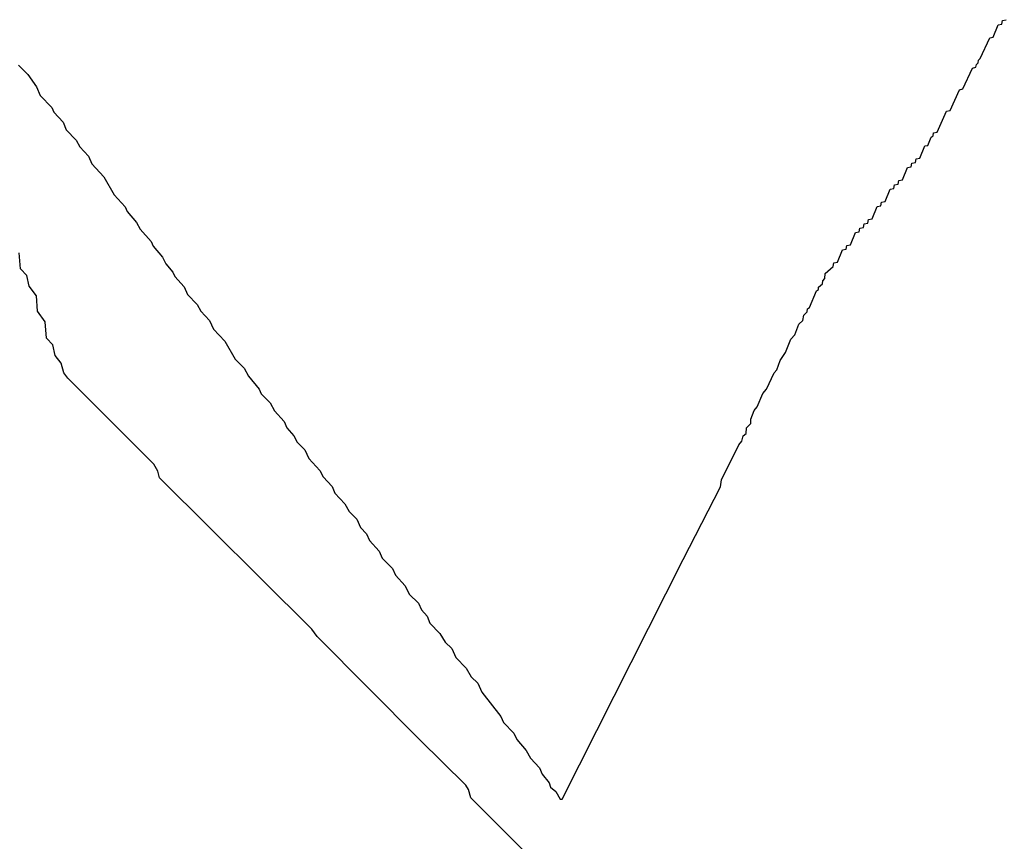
# Model space of a CAD drawing. Extents: x 2668140 to 2765664, y 823621 to 955240.
# Tile 62 of 256: x 2707507 to 2712059, y 830535 to 834332. Entities that reach past the tile are written whole.
import ezdxf

# ---------------------------------------------------------------- set-up
doc = ezdxf.new("R2010")
doc.units = 0

msp = doc.modelspace()

# ---------------------------------------------------------------- linework, layer by layer
at = {"layer": '0CON02XD'}
for points in [[(2707501.9, 834121.9), (2707545, 834078.8), (2707585, 834021.2), (2707602.1, 833982.1), (2707655, 833926.2), (2707664.3, 833904.3), (2707707.6, 833857.6), (2707722.1, 833822.1), (2707768, 833775), (2707784.3, 833744.3), (2707825, 833701.2), (2707840, 833665), (2707895.5, 833605.5), (2707943.1, 833523.1), (2707995, 833466.2), (2708003.8, 833445), (2708047.5, 833395), (2708063.1, 833363.1), (2708115, 833306.2), (2708123.8, 833285), (2708167.5, 833235), (2708183.1, 833203.1), (2708215.5, 833165.5), (2708223.8, 833145), (2708267.6, 833097.6), (2708282.1, 833062.1), (2708328, 833015), (2708344.3, 832984.3), (2708385, 832941.2), (2708402.1, 832902.1), (2708455, 832846.2), (2708503.2, 832763.2), (2708545, 832721.2), (2708564.4, 832684.4), (2708614.2, 832625), (2708623.2, 832603.2), (2708665, 832561.2), (2708684.4, 832524.4), (2708729.2, 832475), (2708742, 832445), (2708775, 832408.8), (2708789.4, 832379.4), (2708825, 832343.8), (2708843.2, 832303.2), (2708895, 832248.8), (2708909.4, 832219.4), (2708950.8, 832175), (2708963.2, 832143.2), (2709010, 832095), (2709029.4, 832059.4), (2709065, 832023.8), (2709082, 831985), (2709110, 831955), (2709124.4, 831924.4), (2709169.2, 831875), (2709183.2, 831843.2), (2709230, 831795), (2709244.4, 831764.4), (2709289.2, 831715), (2709307.6, 831677.6), (2709350, 831635), (2709364.4, 831604.4), (2709390.8, 831575), (2709403.2, 831543.2), (2709450, 831495), (2709474.4, 831454.4), (2709505.5, 831425.5), (2709523.5, 831383.5), (2709570.8, 831335), (2709594.4, 831294.4), (2709625.5, 831265.5), (2709643.5, 831223.5), (2709731.5, 831111.5), (2709744.4, 831084.4), (2709790.8, 831035), (2709805.6, 831005.6), (2709849.2, 830955), (2709868.7, 830918.7), (2709910.8, 830875), (2709922.5, 830845), (2709954.2, 830805), (2709960.8, 830785), (2709986, 830765), (2710005, 830730), (2710015, 830730), (2710575, 831836.7), (2710747.7, 832172.3), (2710751.2, 832205), (2710832.3, 832367.7), (2710846.2, 832383.8), (2710851.7, 832408.3), (2710865, 832420), (2710867.5, 832445), (2710887.5, 832465), (2710887.5, 832485), (2710902.5, 832525), (2710917, 832543), (2710942.5, 832605), (2710960, 832625), (2710995, 832700), (2711007, 832713), (2711023, 832757), (2711047, 832793), (2711072.5, 832855), (2711090, 832875), (2711110, 832925), (2711128.3, 832941.7), (2711133, 832967), (2711148.3, 832981.7), (2711150, 832995), (2711158.3, 833001.7), (2711191.7, 833078.3), (2711200, 833085), (2711200, 833095), (2711218.3, 833111.7), (2711220, 833125), (2711230, 833135), (2711231.7, 833158.3), (2711268.3, 833191.7), (2711271.7, 833208.3), (2711288.3, 833211.7), (2711311.7, 833268.3), (2711328.3, 833271.7), (2711331.7, 833288.3), (2711348.3, 833291.7), (2711371.7, 833348.3), (2711388.3, 833351.7), (2711391.7, 833368.3), (2711408.3, 833371.7), (2711411.7, 833388.3), (2711428.3, 833391.7), (2711431.7, 833408.3), (2711448.3, 833411.7), (2711471.7, 833468.3), (2711488.3, 833471.7), (2711491.7, 833488.3), (2711508.3, 833491.7), (2711531.7, 833548.3), (2711548.3, 833551.7), (2711551.7, 833568.3), (2711568.3, 833571.7), (2711571.7, 833588.3), (2711588.3, 833591.7), (2711611.7, 833648.3), (2711628.3, 833651.7), (2711631.7, 833668.3), (2711648.3, 833671.7), (2711651.7, 833688.3), (2711668.3, 833691.7), (2711691.7, 833748.3), (2711705, 833750), (2711721.7, 833788.3), (2711730, 833795), (2711731.7, 833808.3), (2711748.3, 833811.7), (2711791.7, 833908.3), (2711808.3, 833911.7), (2711851.7, 834008.3), (2711868.3, 834011.7), (2711911.7, 834108.3), (2711928.3, 834111.7), (2711930, 834125), (2711938.3, 834131.7), (2711940, 834145), (2711948.3, 834151.7), (2711991.7, 834248.3), (2712008.3, 834251.7), (2712031.7, 834308.3), (2712048.3, 834311.7), (2712051.7, 834328.3), (2712068.3, 834331.7)], [(2710285, 830043.3), (2709593.3, 830735), (2709582, 830775), (2709568.8, 830795), (2709355.7, 831005.7), (2708881.7, 831481.7), (2708856.7, 831515), (2708153.3, 832215), (2708145.9, 832245.9), (2708127, 832277), (2707730, 832675), (2707710.5, 832700.5), (2707698.8, 832745), (2707670.5, 832780.5), (2707659.2, 832829.2), (2707630.5, 832860.5), (2707623.8, 832935), (2707588.8, 832985), (2707583.8, 833055), (2707550.5, 833100.5), (2707539.2, 833149.2), (2707510.5, 833180.5), (2707503.8, 833255)]]:
    msp.add_lwpolyline(points, dxfattribs=at)

doc.saveas('drawing.dxf')
